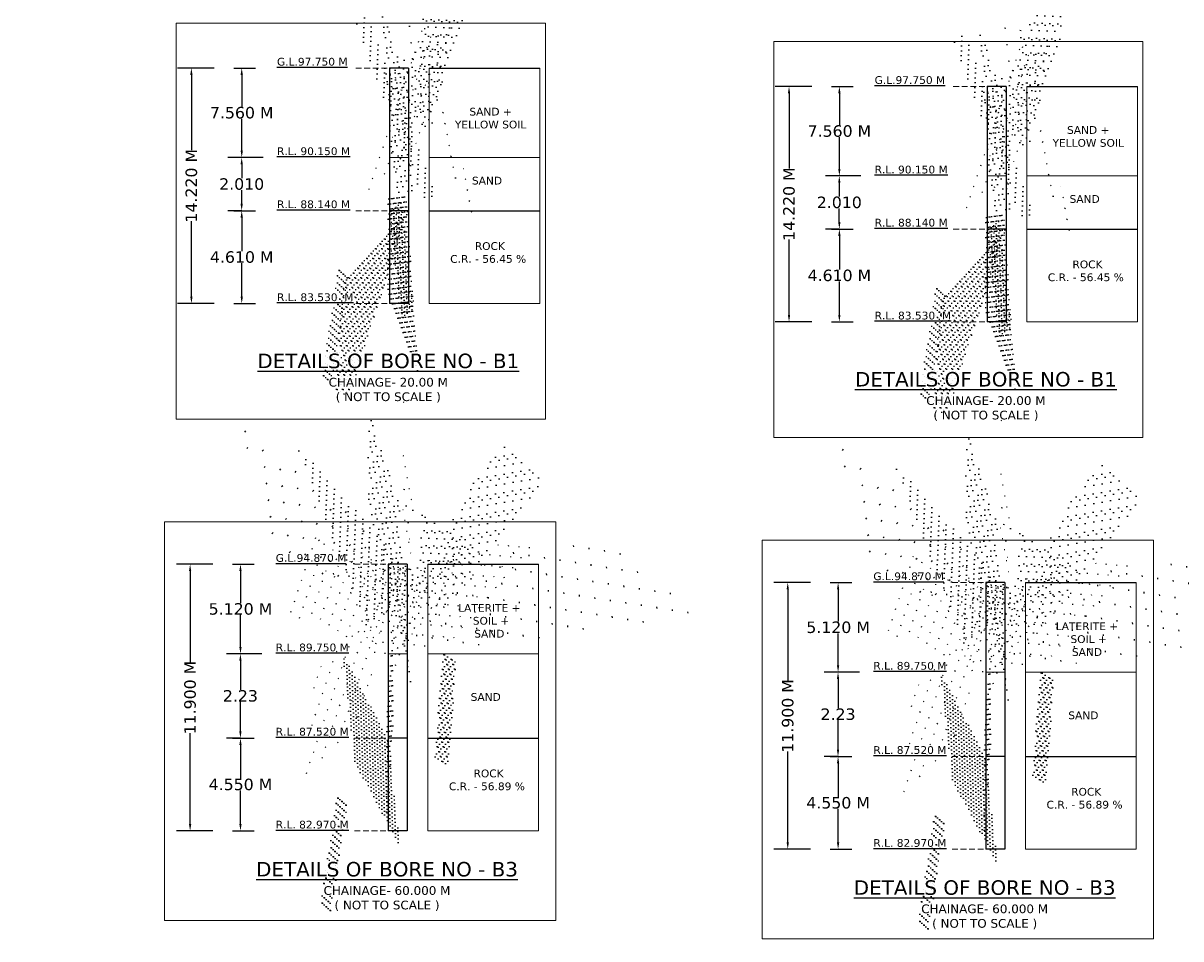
# Model space of a CAD drawing. Header units: millimetres. Extents: x -7746077780 to -3844657605, y -13315294818 to -6656873469.
# Tile 43 of 129: x -3872043861 to -3872018621, y -6657915624 to -6657895661. Entities that reach past the tile are written whole.
import ezdxf

# ---------------------------------------------------------------- set-up
doc = ezdxf.new("R2010")
doc.units = ezdxf.units.MM
doc.header["$MEASUREMENT"] = 0
doc.header["$PDMODE"] = 2
doc.linetypes.add('HIDDEN', pattern=[0.375, 0.25, -0.125])
doc.layers.add('TEX', color=6, linetype='Continuous')
doc.layers.add('TEXT', color=7, linetype='Continuous')
doc.styles.get("Standard").update_dxf_attribs({"font": 'verdana.ttf', "height": 250})
doc.dimstyles.new('Copy of ISO-25--------4', dxfattribs={"dimtxt": 200, "dimasz": 150, "dimexe": 300, "dimexo": 300, "dimgap": 0.02, "dimtad": 0, "dimtih": 1, "dimtoh": 1, "dimdec": 0, "dimlfac": 4, "dimdsep": 46, "dimtxsty": 'Standard', "dimcen": 150, "dimclrd": 1, "dimclre": 1, "dimclrt": 1, "dimadec": 0, "dimazin": 0, "dimtfac": 1, "dimtdec": 0, "dimtmove": 2, "dimatfit": 3, "dimfxl": 0, "dimarcsym": 0})
doc.dimstyles.new('ISO-25--------2', dxfattribs={"dimtxt": 200, "dimasz": 150, "dimexe": 300, "dimexo": 300, "dimgap": 0.02, "dimtad": 0, "dimtih": 1, "dimtoh": 1, "dimdec": 0, "dimlfac": 2, "dimdsep": 46, "dimtxsty": 'Standard', "dimcen": 150, "dimclrd": 1, "dimclre": 1, "dimclrt": 1, "dimadec": 0, "dimazin": 0, "dimtfac": 1, "dimtdec": 0, "dimtmove": 2, "dimatfit": 3, "dimfxl": 0, "dimarcsym": 0})

# ---------------------------------------------------------------- blocks, each defined once
blk = doc.blocks.new('*D635')
at = {"layer": 'Defpoints', "color": 0, "ltscale": 20, "transparency": 16777216}
for p in [(-3872026564.098161, -6657907857.574656), (-3872026093.432273, -6657907857.574656), (-3872025324.92401, -6657909808.703217)]:
    blk.add_point(p, dxfattribs=at)
at = {"layer": 'TEX', "color": 1, "lineweight": -2, "ltscale": 20, "transparency": 16777216}
for p, q in [((-3872026264.098161, -6657907857.574656), (-3872025793.432273, -6657907857.574656)), ((-3872026093.432273, -6657908007.574656), (-3872026093.432273, -6657908702.914101)), ((-3872026093.432273, -6657909658.703217), (-3872026093.432273, -6657908963.363771)), ((-3872025624.92401, -6657909808.703217), (-3872026393.432273, -6657909808.703217))]:
    blk.add_line(p, q, dxfattribs=at)
at = {"layer": 'TEX', "color": 1, "ltscale": 20, "transparency": 16777216}
for points in [[(-3872026118.432273, -6657908007.574656), (-3872026068.432273, -6657908007.574656), (-3872026093.432273, -6657907857.574656)], [(-3872026118.432273, -6657909658.703217), (-3872026068.432273, -6657909658.703217), (-3872026093.432273, -6657909808.703217)]]:
    blk.add_solid(points, dxfattribs=at)
at = {"layer": 'TEX', "color": 1, "ltscale": 20, "transparency": 16777216, "insert": (-3872026093.432272, -6657908833.138937), "char_height": 250, "attachment_point": 5}
blk.add_mtext('5.120 M', dxfattribs=at)
blk = doc.blocks.new('*D636')
at = {"layer": 'Defpoints', "color": 0, "ltscale": 20, "transparency": 16777216}
for p in [(-3872026395.348161, -6657907857.574656), (-3872027191.0525, -6657913671.124226), (-3872026395.348162, -6657913671.124226)]:
    blk.add_point(p, dxfattribs=at)
at = {"layer": 'TEX', "color": 1, "lineweight": -2, "ltscale": 20, "transparency": 16777216}
for p, q in [((-3872026695.348161, -6657907857.574656), (-3872027491.0525, -6657907857.574656)), ((-3872027191.0525, -6657908007.574656), (-3872027191.0525, -6657909990.068192)), ((-3872027191.0525, -6657913521.124226), (-3872027191.0525, -6657911538.63069)), ((-3872026695.348162, -6657913671.124226), (-3872027491.0525, -6657913671.124226))]:
    blk.add_line(p, q, dxfattribs=at)
at = {"layer": 'TEX', "color": 1, "ltscale": 20, "transparency": 16777216}
for points in [[(-3872027216.0525, -6657908007.574656), (-3872027166.0525, -6657908007.574656), (-3872027191.0525, -6657907857.574656)], [(-3872027216.0525, -6657913521.124226), (-3872027166.0525, -6657913521.124226), (-3872027191.0525, -6657913671.124226)]]:
    blk.add_solid(points, dxfattribs=at)
at = {"layer": 'TEX', "color": 1, "ltscale": 20, "transparency": 16777216, "insert": (-3872027191.052499, -6657910764.349442), "char_height": 250, "attachment_point": 5, "rotation": 90}
blk.add_mtext('11.900 M', dxfattribs=at)
blk = doc.blocks.new('*D637')
at = {"layer": 'Defpoints', "color": 0, "ltscale": 20, "transparency": 16777216}
for p in [(-3872026564.098162, -6657911647.068146), (-3872026093.432273, -6657911647.068146), (-3872026564.09816, -6657913671.124226)]:
    blk.add_point(p, dxfattribs=at)
at = {"layer": 'TEX', "color": 1, "lineweight": -2, "ltscale": 20, "transparency": 16777216}
for p, q in [((-3872026264.098162, -6657911647.068146), (-3872025793.432273, -6657911647.068146)), ((-3872026093.432273, -6657911797.068146), (-3872026093.432273, -6657912528.955298)), ((-3872026093.432273, -6657913521.124226), (-3872026093.432273, -6657912789.237071)), ((-3872026264.09816, -6657913671.124226), (-3872025793.432273, -6657913671.124226))]:
    blk.add_line(p, q, dxfattribs=at)
at = {"layer": 'TEX', "color": 1, "ltscale": 20, "transparency": 16777216}
for points in [[(-3872026118.432273, -6657911797.068146), (-3872026068.432273, -6657911797.068146), (-3872026093.432273, -6657911647.068146)], [(-3872026118.432273, -6657913521.124226), (-3872026068.432273, -6657913521.124226), (-3872026093.432273, -6657913671.124226)]]:
    blk.add_solid(points, dxfattribs=at)
at = {"layer": 'TEX', "color": 1, "ltscale": 20, "transparency": 16777216, "insert": (-3872026093.432273, -6657912659.096186), "char_height": 250, "attachment_point": 5}
blk.add_mtext('4.550 M', dxfattribs=at)
blk = doc.blocks.new('*D638')
at = {"color": 1, "lineweight": -2, "ltscale": 20, "transparency": 16777216}
for p, q in [((-3872026092.250632, -6657909808.703217), (-3872026394.750632, -6657909808.703217)), ((-3872026094.750632, -6657909958.703217), (-3872026094.750632, -6657910597.660846)), ((-3872026094.750632, -6657911497.068146), (-3872026094.750632, -6657910858.110517)), ((-3872026092.250632, -6657911647.068146), (-3872026394.750632, -6657911647.068146))]:
    blk.add_line(p, q, dxfattribs=at)
at = {"color": 1, "ltscale": 20, "transparency": 16777216}
for points in [[(-3872026119.750632, -6657909958.703217), (-3872026069.750632, -6657909958.703217), (-3872026094.750632, -6657909808.703217)], [(-3872026119.750632, -6657911497.068146), (-3872026069.750632, -6657911497.068146), (-3872026094.750632, -6657911647.068146)]]:
    blk.add_solid(points, dxfattribs=at)
at = {"layer": 'Defpoints', "color": 0, "ltscale": 20, "transparency": 16777216}
for p in [(-3872022874.34029, -6657909808.703217), (-3872026094.750632, -6657911647.068146), (-3872022874.340288, -6657911647.068146)]:
    blk.add_point(p, dxfattribs=at)
at = {"color": 1, "lineweight": 13, "ltscale": 20, "transparency": 16777216, "insert": (-3872026094.750631, -6657910727.885682), "char_height": 250, "attachment_point": 5}
blk.add_mtext('2.23', dxfattribs=at)
blk = doc.blocks.new('*D639')
at = {"layer": 'Defpoints', "color": 0, "ltscale": 20, "transparency": 16777216}
for p in [(-3872026536.254993, -6657897039.286632), (-3872026065.589104, -6657897039.286632), (-3872025297.080841, -6657898990.41519)]:
    blk.add_point(p, dxfattribs=at)
at = {"layer": 'TEX', "color": 1, "lineweight": -2, "ltscale": 20, "transparency": 16777216}
for p, q in [((-3872026236.254993, -6657897039.286632), (-3872025765.589104, -6657897039.286632)), ((-3872026065.589104, -6657897189.286632), (-3872026065.589104, -6657897884.710025)), ((-3872026065.589104, -6657898840.41519), (-3872026065.589104, -6657898144.991797)), ((-3872025597.080841, -6657898990.41519), (-3872026365.589104, -6657898990.41519))]:
    blk.add_line(p, q, dxfattribs=at)
at = {"layer": 'TEX', "color": 1, "ltscale": 20, "transparency": 16777216}
for points in [[(-3872026090.589104, -6657897189.286632), (-3872026040.589104, -6657897189.286632), (-3872026065.589104, -6657897039.286632)], [(-3872026090.589104, -6657898840.41519), (-3872026040.589104, -6657898840.41519), (-3872026065.589104, -6657898990.41519)]]:
    blk.add_solid(points, dxfattribs=at)
at = {"layer": 'TEX', "color": 1, "ltscale": 20, "transparency": 16777216, "insert": (-3872026065.589103, -6657898014.850912), "char_height": 250, "attachment_point": 5}
blk.add_mtext('7.560 M', dxfattribs=at)
blk = doc.blocks.new('*D640')
at = {"layer": 'Defpoints', "color": 0, "ltscale": 20, "transparency": 16777216}
for p in [(-3872026367.504993, -6657897039.286632), (-3872027163.209332, -6657902173.712652), (-3872026367.504994, -6657902173.712652)]:
    blk.add_point(p, dxfattribs=at)
at = {"layer": 'TEX', "color": 1, "lineweight": -2, "ltscale": 20, "transparency": 16777216}
for p, q in [((-3872026667.504993, -6657897039.286632), (-3872027463.209332, -6657897039.286632)), ((-3872027163.209332, -6657897189.286632), (-3872027163.209332, -6657898832.218393)), ((-3872027163.209332, -6657902023.712652), (-3872027163.209332, -6657900380.780891)), ((-3872026667.504994, -6657902173.712652), (-3872027463.209332, -6657902173.712652))]:
    blk.add_line(p, q, dxfattribs=at)
at = {"layer": 'TEX', "color": 1, "ltscale": 20, "transparency": 16777216}
for points in [[(-3872027188.209332, -6657897189.286632), (-3872027138.209332, -6657897189.286632), (-3872027163.209332, -6657897039.286632)], [(-3872027188.209332, -6657902023.712652), (-3872027138.209332, -6657902023.712652), (-3872027163.209332, -6657902173.712652)]]:
    blk.add_solid(points, dxfattribs=at)
at = {"layer": 'TEX', "color": 1, "ltscale": 20, "transparency": 16777216, "insert": (-3872027163.209332, -6657899606.499643), "char_height": 250, "attachment_point": 5, "rotation": 90}
blk.add_mtext('14.220 M', dxfattribs=at)
blk = doc.blocks.new('*D641')
at = {"layer": 'Defpoints', "color": 0, "ltscale": 20, "transparency": 16777216}
for p in [(-3872026536.254994, -6657900149.656575), (-3872026065.589104, -6657900149.656575), (-3872026536.254992, -6657902173.712652)]:
    blk.add_point(p, dxfattribs=at)
at = {"layer": 'TEX', "color": 1, "lineweight": -2, "ltscale": 20, "transparency": 16777216}
for p, q in [((-3872026236.254994, -6657900149.656575), (-3872025765.589104, -6657900149.656575)), ((-3872026065.589104, -6657900299.656575), (-3872026065.589104, -6657901031.543726)), ((-3872026065.589104, -6657902023.712652), (-3872026065.589104, -6657901291.825499)), ((-3872026236.254992, -6657902173.712652), (-3872025765.589104, -6657902173.712652))]:
    blk.add_line(p, q, dxfattribs=at)
at = {"layer": 'TEX', "color": 1, "ltscale": 20, "transparency": 16777216}
for points in [[(-3872026090.589104, -6657900299.656575), (-3872026040.589104, -6657900299.656575), (-3872026065.589104, -6657900149.656575)], [(-3872026090.589104, -6657902023.712652), (-3872026040.589104, -6657902023.712652), (-3872026065.589104, -6657902173.712652)]]:
    blk.add_solid(points, dxfattribs=at)
at = {"layer": 'TEX', "color": 1, "ltscale": 20, "transparency": 16777216, "insert": (-3872026065.589104, -6657901161.684613), "char_height": 250, "attachment_point": 5}
blk.add_mtext('4.610 M', dxfattribs=at)
blk = doc.blocks.new('*D642')
at = {"color": 1, "lineweight": -2, "ltscale": 20, "transparency": 16777216}
for p, q in [((-3872026064.407463, -6657898990.41519), (-3872026366.907463, -6657898990.41519)), ((-3872026066.907463, -6657899140.41519), (-3872026066.907463, -6657899439.811047)), ((-3872026066.907463, -6657899999.656575), (-3872026066.907463, -6657899700.260717)), ((-3872026064.407463, -6657900149.656575), (-3872026366.907463, -6657900149.656575))]:
    blk.add_line(p, q, dxfattribs=at)
at = {"color": 1, "ltscale": 20, "transparency": 16777216}
for points in [[(-3872026091.907463, -6657899140.41519), (-3872026041.907463, -6657899140.41519), (-3872026066.907463, -6657898990.41519)], [(-3872026091.907463, -6657899999.656575), (-3872026041.907463, -6657899999.656575), (-3872026066.907463, -6657900149.656575)]]:
    blk.add_solid(points, dxfattribs=at)
at = {"layer": 'Defpoints', "color": 0, "ltscale": 20, "transparency": 16777216}
for p in [(-3872022846.497121, -6657898990.41519), (-3872026066.907463, -6657900149.656575), (-3872022846.497121, -6657900149.656575)]:
    blk.add_point(p, dxfattribs=at)
at = {"color": 1, "lineweight": 13, "ltscale": 20, "transparency": 16777216, "insert": (-3872026066.907462, -6657899570.035883), "char_height": 250, "attachment_point": 5}
blk.add_mtext('2.010', dxfattribs=at)
blk = doc.blocks.new('*D655')
at = {"layer": 'Defpoints', "color": 0, "ltscale": 20, "transparency": 16777216}
for p in [(-3872039594.098161, -6657907457.574656), (-3872039123.432273, -6657907457.574656), (-3872038354.92401, -6657909408.703217)]:
    blk.add_point(p, dxfattribs=at)
at = {"layer": 'TEX', "color": 1, "lineweight": -2, "ltscale": 20, "transparency": 16777216}
for p, q in [((-3872039294.098161, -6657907457.574656), (-3872038823.432273, -6657907457.574656)), ((-3872039123.432273, -6657907607.574656), (-3872039123.432273, -6657908302.914101)), ((-3872039123.432273, -6657909258.703217), (-3872039123.432273, -6657908563.363771)), ((-3872038654.92401, -6657909408.703217), (-3872039423.432273, -6657909408.703217))]:
    blk.add_line(p, q, dxfattribs=at)
at = {"layer": 'TEX', "color": 1, "ltscale": 20, "transparency": 16777216}
for points in [[(-3872039148.432273, -6657907607.574656), (-3872039098.432273, -6657907607.574656), (-3872039123.432273, -6657907457.574656)], [(-3872039148.432273, -6657909258.703217), (-3872039098.432273, -6657909258.703217), (-3872039123.432273, -6657909408.703217)]]:
    blk.add_solid(points, dxfattribs=at)
at = {"layer": 'TEX', "color": 1, "ltscale": 20, "transparency": 16777216, "insert": (-3872039123.432272, -6657908433.138937), "char_height": 250, "attachment_point": 5}
blk.add_mtext('5.120 M', dxfattribs=at)
blk = doc.blocks.new('*D656')
at = {"layer": 'Defpoints', "color": 0, "ltscale": 20, "transparency": 16777216}
for p in [(-3872039425.348161, -6657907457.574656), (-3872040221.0525, -6657913271.124226), (-3872039425.348162, -6657913271.124226)]:
    blk.add_point(p, dxfattribs=at)
at = {"layer": 'TEX', "color": 1, "lineweight": -2, "ltscale": 20, "transparency": 16777216}
for p, q in [((-3872039725.348161, -6657907457.574656), (-3872040521.0525, -6657907457.574656)), ((-3872040221.0525, -6657907607.574656), (-3872040221.0525, -6657909590.068192)), ((-3872040221.0525, -6657913121.124226), (-3872040221.0525, -6657911138.63069)), ((-3872039725.348162, -6657913271.124226), (-3872040521.0525, -6657913271.124226))]:
    blk.add_line(p, q, dxfattribs=at)
at = {"layer": 'TEX', "color": 1, "ltscale": 20, "transparency": 16777216}
for points in [[(-3872040246.0525, -6657907607.574656), (-3872040196.0525, -6657907607.574656), (-3872040221.0525, -6657907457.574656)], [(-3872040246.0525, -6657913121.124226), (-3872040196.0525, -6657913121.124226), (-3872040221.0525, -6657913271.124226)]]:
    blk.add_solid(points, dxfattribs=at)
at = {"layer": 'TEX', "color": 1, "ltscale": 20, "transparency": 16777216, "insert": (-3872040221.052499, -6657910364.349442), "char_height": 250, "attachment_point": 5, "rotation": 90}
blk.add_mtext('11.900 M', dxfattribs=at)
blk = doc.blocks.new('*D657')
at = {"layer": 'Defpoints', "color": 0, "ltscale": 20, "transparency": 16777216}
for p in [(-3872039594.098162, -6657911247.068146), (-3872039123.432273, -6657911247.068146), (-3872039594.09816, -6657913271.124226)]:
    blk.add_point(p, dxfattribs=at)
at = {"layer": 'TEX', "color": 1, "lineweight": -2, "ltscale": 20, "transparency": 16777216}
for p, q in [((-3872039294.098162, -6657911247.068146), (-3872038823.432273, -6657911247.068146)), ((-3872039123.432273, -6657911397.068146), (-3872039123.432273, -6657912128.955298)), ((-3872039123.432273, -6657913121.124226), (-3872039123.432273, -6657912389.237071)), ((-3872039294.09816, -6657913271.124226), (-3872038823.432273, -6657913271.124226))]:
    blk.add_line(p, q, dxfattribs=at)
at = {"layer": 'TEX', "color": 1, "ltscale": 20, "transparency": 16777216}
for points in [[(-3872039148.432273, -6657911397.068146), (-3872039098.432273, -6657911397.068146), (-3872039123.432273, -6657911247.068146)], [(-3872039148.432273, -6657913121.124226), (-3872039098.432273, -6657913121.124226), (-3872039123.432273, -6657913271.124226)]]:
    blk.add_solid(points, dxfattribs=at)
at = {"layer": 'TEX', "color": 1, "ltscale": 20, "transparency": 16777216, "insert": (-3872039123.432273, -6657912259.096186), "char_height": 250, "attachment_point": 5}
blk.add_mtext('4.550 M', dxfattribs=at)
blk = doc.blocks.new('*D658')
at = {"color": 1, "lineweight": -2, "ltscale": 20, "transparency": 16777216}
for p, q in [((-3872039122.250632, -6657909408.703217), (-3872039424.750632, -6657909408.703217)), ((-3872039124.750632, -6657909558.703217), (-3872039124.750632, -6657910197.660846)), ((-3872039124.750632, -6657911097.068146), (-3872039124.750632, -6657910458.110517)), ((-3872039122.250632, -6657911247.068146), (-3872039424.750632, -6657911247.068146))]:
    blk.add_line(p, q, dxfattribs=at)
at = {"color": 1, "ltscale": 20, "transparency": 16777216}
for points in [[(-3872039149.750632, -6657909558.703217), (-3872039099.750632, -6657909558.703217), (-3872039124.750632, -6657909408.703217)], [(-3872039149.750632, -6657911097.068146), (-3872039099.750632, -6657911097.068146), (-3872039124.750632, -6657911247.068146)]]:
    blk.add_solid(points, dxfattribs=at)
at = {"layer": 'Defpoints', "color": 0, "ltscale": 20, "transparency": 16777216}
for p in [(-3872035904.34029, -6657909408.703217), (-3872039124.750632, -6657911247.068146), (-3872035904.340288, -6657911247.068146)]:
    blk.add_point(p, dxfattribs=at)
at = {"color": 1, "lineweight": 13, "ltscale": 20, "transparency": 16777216, "insert": (-3872039124.750631, -6657910327.885682), "char_height": 250, "attachment_point": 5}
blk.add_mtext('2.23', dxfattribs=at)
blk = doc.blocks.new('*D659')
at = {"layer": 'Defpoints', "color": 0, "ltscale": 20, "transparency": 16777216}
for p in [(-3872039566.254993, -6657896639.286632), (-3872039095.589104, -6657896639.286632), (-3872038327.080841, -6657898590.41519)]:
    blk.add_point(p, dxfattribs=at)
at = {"layer": 'TEX', "color": 1, "lineweight": -2, "ltscale": 20, "transparency": 16777216}
for p, q in [((-3872039266.254993, -6657896639.286632), (-3872038795.589104, -6657896639.286632)), ((-3872039095.589104, -6657896789.286632), (-3872039095.589104, -6657897484.710025)), ((-3872039095.589104, -6657898440.41519), (-3872039095.589104, -6657897744.991797)), ((-3872038627.080841, -6657898590.41519), (-3872039395.589104, -6657898590.41519))]:
    blk.add_line(p, q, dxfattribs=at)
at = {"layer": 'TEX', "color": 1, "ltscale": 20, "transparency": 16777216}
for points in [[(-3872039120.589104, -6657896789.286632), (-3872039070.589104, -6657896789.286632), (-3872039095.589104, -6657896639.286632)], [(-3872039120.589104, -6657898440.41519), (-3872039070.589104, -6657898440.41519), (-3872039095.589104, -6657898590.41519)]]:
    blk.add_solid(points, dxfattribs=at)
at = {"layer": 'TEX', "color": 1, "ltscale": 20, "transparency": 16777216, "insert": (-3872039095.589103, -6657897614.850912), "char_height": 250, "attachment_point": 5}
blk.add_mtext('7.560 M', dxfattribs=at)
blk = doc.blocks.new('*D660')
at = {"layer": 'Defpoints', "color": 0, "ltscale": 20, "transparency": 16777216}
for p in [(-3872039397.504993, -6657896639.286632), (-3872040193.209332, -6657901773.712652), (-3872039397.504994, -6657901773.712652)]:
    blk.add_point(p, dxfattribs=at)
at = {"layer": 'TEX', "color": 1, "lineweight": -2, "ltscale": 20, "transparency": 16777216}
for p, q in [((-3872039697.504993, -6657896639.286632), (-3872040493.209332, -6657896639.286632)), ((-3872040193.209332, -6657896789.286632), (-3872040193.209332, -6657898432.218393)), ((-3872040193.209332, -6657901623.712652), (-3872040193.209332, -6657899980.780891)), ((-3872039697.504994, -6657901773.712652), (-3872040493.209332, -6657901773.712652))]:
    blk.add_line(p, q, dxfattribs=at)
at = {"layer": 'TEX', "color": 1, "ltscale": 20, "transparency": 16777216}
for points in [[(-3872040218.209332, -6657896789.286632), (-3872040168.209332, -6657896789.286632), (-3872040193.209332, -6657896639.286632)], [(-3872040218.209332, -6657901623.712652), (-3872040168.209332, -6657901623.712652), (-3872040193.209332, -6657901773.712652)]]:
    blk.add_solid(points, dxfattribs=at)
at = {"layer": 'TEX', "color": 1, "ltscale": 20, "transparency": 16777216, "insert": (-3872040193.209332, -6657899206.499643), "char_height": 250, "attachment_point": 5, "rotation": 90}
blk.add_mtext('14.220 M', dxfattribs=at)
blk = doc.blocks.new('*D661')
at = {"layer": 'Defpoints', "color": 0, "ltscale": 20, "transparency": 16777216}
for p in [(-3872039566.254994, -6657899749.656575), (-3872039095.589104, -6657899749.656575), (-3872039566.254992, -6657901773.712652)]:
    blk.add_point(p, dxfattribs=at)
at = {"layer": 'TEX', "color": 1, "lineweight": -2, "ltscale": 20, "transparency": 16777216}
for p, q in [((-3872039266.254994, -6657899749.656575), (-3872038795.589104, -6657899749.656575)), ((-3872039095.589104, -6657899899.656575), (-3872039095.589104, -6657900631.543726)), ((-3872039095.589104, -6657901623.712652), (-3872039095.589104, -6657900891.825499)), ((-3872039266.254992, -6657901773.712652), (-3872038795.589104, -6657901773.712652))]:
    blk.add_line(p, q, dxfattribs=at)
at = {"layer": 'TEX', "color": 1, "ltscale": 20, "transparency": 16777216}
for points in [[(-3872039120.589104, -6657899899.656575), (-3872039070.589104, -6657899899.656575), (-3872039095.589104, -6657899749.656575)], [(-3872039120.589104, -6657901623.712652), (-3872039070.589104, -6657901623.712652), (-3872039095.589104, -6657901773.712652)]]:
    blk.add_solid(points, dxfattribs=at)
at = {"layer": 'TEX', "color": 1, "ltscale": 20, "transparency": 16777216, "insert": (-3872039095.589104, -6657900761.684613), "char_height": 250, "attachment_point": 5}
blk.add_mtext('4.610 M', dxfattribs=at)
blk = doc.blocks.new('*D662')
at = {"color": 1, "lineweight": -2, "ltscale": 20, "transparency": 16777216}
for p, q in [((-3872039094.407463, -6657898590.41519), (-3872039396.907463, -6657898590.41519)), ((-3872039096.907463, -6657898740.41519), (-3872039096.907463, -6657899039.811047)), ((-3872039096.907463, -6657899599.656575), (-3872039096.907463, -6657899300.260717)), ((-3872039094.407463, -6657899749.656575), (-3872039396.907463, -6657899749.656575))]:
    blk.add_line(p, q, dxfattribs=at)
at = {"color": 1, "ltscale": 20, "transparency": 16777216}
for points in [[(-3872039121.907463, -6657898740.41519), (-3872039071.907463, -6657898740.41519), (-3872039096.907463, -6657898590.41519)], [(-3872039121.907463, -6657899599.656575), (-3872039071.907463, -6657899599.656575), (-3872039096.907463, -6657899749.656575)]]:
    blk.add_solid(points, dxfattribs=at)
at = {"layer": 'Defpoints', "color": 0, "ltscale": 20, "transparency": 16777216}
for p in [(-3872035876.497121, -6657898590.41519), (-3872039096.907463, -6657899749.656575), (-3872035876.497121, -6657899749.656575)]:
    blk.add_point(p, dxfattribs=at)
at = {"color": 1, "lineweight": 13, "ltscale": 20, "transparency": 16777216, "insert": (-3872039096.907462, -6657899170.035883), "char_height": 250, "attachment_point": 5}
blk.add_mtext('2.010', dxfattribs=at)

msp = doc.modelspace()

# ---------------------------------------------------------------- hatches: boundary and pattern name
at = {"layer": 'TEX', "ltscale": 20}
h = msp.add_hatch(dxfattribs=at)
h.set_pattern_fill('AR-CONC', color=0, scale=31.640625, style=0)
h.set_pattern_definition([(49.99999999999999, (-604709080.3777666, -1040597108.45837), (226.9456046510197, -19.85516770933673), [23.73046875, -261.0351562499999]), (355, (-604709080.3777666, -1040597108.45837), (-43.90178915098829, 237.9982923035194), [18.98437500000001, -208.8281250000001]), (100.4513999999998, (-604709061.4656343, -1040597110.112965), (183.0439840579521, 218.1429801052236), [20.16779449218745, -221.8457463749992]), (46.18420000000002, (-604709080.3777666, -1040597045.17712), (337.6817380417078, -52.3712506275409), [35.59570312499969, -391.552734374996]), (96.63559999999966, (-604709052.2376261, -1040597049.541409), (295.7331216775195, 308.216982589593), [30.2516926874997, -332.768566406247]), (351.1842000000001, (-604709080.3777666, -1040597045.17712), (295.7328810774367, 308.2172135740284), [28.47656250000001, -313.2421875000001]), (21, (-604709048.7371416, -1040597060.997433), (188.865121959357, -127.3911333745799), [23.73046875, -261.0351562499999]), (326, (-604709048.7371416, -1040597060.997433), (76.986491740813, 229.4420064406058), [18.984375, -208.828125]), (71.45140000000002, (-604709032.9983883, -1040597071.61337), (265.8516910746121, 102.0506649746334), [20.16779449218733, -221.845746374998]), (37.49999999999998, (-604709080.3777666, -1040597108.45837), (3.8474542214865, 105.3296959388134), [0, -206.2968750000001, 0, -211.9921875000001, 0, -209.6191406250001]), (7.500000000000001, (-604709080.3777666, -1040597108.45837), (83.23684583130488, 124.7943307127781), [0, -120.8671875, 0, -201.5507812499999, 0, -79.89257812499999]), (327.5, (-604709150.9363604, -1040597108.45837), (168.9047551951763, -7.136502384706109), [0, -79.1015625, 0, -246.796875, 0, -327.48046875]), (317.5, (-604709182.5769854, -1040597108.45837), (184.5237488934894, 31.67384206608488), [0, -102.83203125, 0, -163.8984375, 0, -232.55859375])])
h.paths.add_polyline_path([(-3872035876.497121, -6657896639.112875), (-3872035876.497121, -6657898590.41519), (-3872035459.707119, -6657898590.41519), (-3872035459.70712, -6657896639.112875)])
h = msp.add_hatch(dxfattribs=at)
h.set_pattern_fill('AR-CONC', color=0, scale=31.640625, style=0)
h.set_pattern_definition([(49.99999999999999, (-604696050.3777666, -1040597508.45837), (226.9456046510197, -19.85516770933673), [23.73046875, -261.0351562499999]), (355, (-604696050.3777666, -1040597508.45837), (-43.90178915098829, 237.9982923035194), [18.98437500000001, -208.8281250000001]), (100.4513999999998, (-604696031.4656343, -1040597510.112965), (183.0439840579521, 218.1429801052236), [20.16779449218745, -221.8457463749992]), (46.18420000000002, (-604696050.3777666, -1040597445.17712), (337.6817380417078, -52.3712506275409), [35.5957031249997, -391.5527343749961]), (96.63559999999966, (-604696022.2376261, -1040597449.541409), (295.7331216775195, 308.216982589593), [30.2516926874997, -332.7685664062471]), (351.1842000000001, (-604696050.3777666, -1040597445.17712), (295.7328810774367, 308.2172135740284), [28.47656250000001, -313.2421875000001]), (21, (-604696018.7371416, -1040597460.997433), (188.865121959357, -127.3911333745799), [23.73046875, -261.0351562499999]), (326, (-604696018.7371416, -1040597460.997433), (76.986491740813, 229.4420064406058), [18.984375, -208.828125]), (71.45140000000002, (-604696002.9983883, -1040597471.61337), (265.8516910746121, 102.0506649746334), [20.16779449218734, -221.845746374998]), (37.49999999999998, (-604696050.3777666, -1040597508.45837), (3.8474542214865, 105.3296959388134), [0, -206.2968750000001, 0, -211.9921875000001, 0, -209.6191406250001]), (7.500000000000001, (-604696050.3777666, -1040597508.45837), (83.23684583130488, 124.7943307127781), [0, -120.8671875, 0, -201.5507812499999, 0, -79.89257812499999]), (327.5, (-604696120.9363604, -1040597508.45837), (168.9047551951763, -7.136502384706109), [0, -79.1015625, 0, -246.796875, 0, -327.48046875]), (317.5, (-604696152.5769854, -1040597508.45837), (184.5237488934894, 31.67384206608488), [0, -102.83203125, 0, -163.8984375, 0, -232.55859375])])
h.paths.add_polyline_path([(-3872022846.497121, -6657897039.112875), (-3872022846.497121, -6657898990.41519), (-3872022429.707119, -6657898990.41519), (-3872022429.70712, -6657897039.112875)])
h = msp.add_hatch(dxfattribs=at)
h.set_pattern_fill('AR-SAND', color=0, scale=42.1875, style=0)
h.set_pattern_definition([(37.49999999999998, (-604709080.3777676, -1040599216.893188), (-2.657532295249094, 81.28787775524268), [0, -64.125, 0, -71.71875000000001, 0, -68.55468750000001]), (7.500000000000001, (-604709080.3777676, -1040599216.893188), (74.66245475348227, 119.0592871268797), [0, -34.59374999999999, 0, -57.79687499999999, 0, -22.1484375]), (327.5, (-604709132.2683926, -1040599216.893188), (131.3778597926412, 0.2387413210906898), [0, -21.09375, 0, -75.9375, 0, -99.140625]), (317.5, (-604709132.2683926, -1040599216.893188), (126.8209661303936, 37.02693789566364), [0, -10.546875, 0, -49.78125, 0, -56.953125])])
h.paths.add_polyline_path([(-3872035459.70712, -6657899749.656575), (-3872035876.497121, -6657899749.656575), (-3872035876.497119, -6657901773.538899), (-3872035459.707119, -6657901773.538899)])
h = msp.add_hatch(dxfattribs=at)
h.set_pattern_fill('AR-SAND', color=0, scale=42.1875, style=0)
h.set_pattern_definition([(37.49999999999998, (-604696050.3777676, -1040599616.893188), (-2.657532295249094, 81.28787775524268), [0, -64.125, 0, -71.71875000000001, 0, -68.55468750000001]), (7.500000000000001, (-604696050.3777676, -1040599616.893188), (74.66245475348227, 119.0592871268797), [0, -34.59374999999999, 0, -57.79687499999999, 0, -22.1484375]), (327.5, (-604696102.2683926, -1040599616.893188), (131.3778597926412, 0.2387413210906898), [0, -21.09375, 0, -75.9375, 0, -99.140625]), (317.5, (-604696102.2683926, -1040599616.893188), (126.8209661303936, 37.02693789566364), [0, -10.546875, 0, -49.78125, 0, -56.953125])])
h.paths.add_polyline_path([(-3872022429.70712, -6657900149.656575), (-3872022846.497121, -6657900149.656575), (-3872022846.497119, -6657902173.538899), (-3872022429.707119, -6657902173.538899)])
h = msp.add_hatch(dxfattribs=at)
h.set_pattern_fill('AR-CONC', color=0, scale=31.640625, style=0)
h.set_pattern_definition([(49.99999999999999, (-604709108.2209353, -1040607926.746396), (226.9456046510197, -19.85516770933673), [23.73046875, -261.0351562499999]), (355, (-604709108.2209353, -1040607926.746396), (-43.90178915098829, 237.9982923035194), [18.98437500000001, -208.8281250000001]), (100.4513999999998, (-604709089.3088026, -1040607928.40099), (183.0439840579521, 218.1429801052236), [20.16779449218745, -221.8457463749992]), (46.18420000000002, (-604709108.2209353, -1040607863.465146), (337.6817380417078, -52.3712506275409), [35.59570312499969, -391.5527343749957]), (96.63559999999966, (-604709080.0807943, -1040607867.829434), (295.7331216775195, 308.216982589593), [30.25169268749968, -332.768566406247]), (351.1842000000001, (-604709108.2209353, -1040607863.465146), (295.7328810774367, 308.2172135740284), [28.47656250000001, -313.2421875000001]), (21, (-604709076.5803099, -1040607879.285459), (188.865121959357, -127.3911333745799), [23.73046875, -261.0351562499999]), (326, (-604709076.5803099, -1040607879.285459), (76.986491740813, 229.4420064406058), [18.984375, -208.828125]), (71.45140000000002, (-604709060.8415575, -1040607889.901395), (265.8516910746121, 102.0506649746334), [20.16779449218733, -221.8457463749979]), (37.49999999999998, (-604709108.2209353, -1040607926.746396), (3.8474542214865, 105.3296959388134), [0, -206.2968750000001, 0, -211.9921875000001, 0, -209.6191406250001]), (7.500000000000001, (-604709108.2209353, -1040607926.746396), (83.23684583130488, 124.7943307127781), [0, -120.8671875, 0, -201.5507812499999, 0, -79.89257812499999]), (327.5, (-604709178.7795291, -1040607926.746396), (168.9047551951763, -7.136502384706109), [0, -79.1015625, 0, -246.796875, 0, -327.48046875]), (317.5, (-604709210.4201541, -1040607926.746396), (184.5237488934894, 31.67384206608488), [0, -102.83203125, 0, -163.8984375, 0, -232.55859375])])
h.paths.add_polyline_path([(-3872035904.34029, -6657907457.400902), (-3872035904.34029, -6657909408.703217), (-3872035487.550286, -6657909408.703217), (-3872035487.550287, -6657907457.400902)])
h = msp.add_hatch(dxfattribs=at)
h.set_pattern_fill('AR-CONC', color=0, scale=31.640625, style=0)
h.set_pattern_definition([(49.99999999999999, (-604696078.2209353, -1040608326.746396), (226.9456046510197, -19.85516770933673), [23.73046875, -261.0351562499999]), (355, (-604696078.2209353, -1040608326.746396), (-43.90178915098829, 237.9982923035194), [18.98437500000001, -208.8281250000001]), (100.4513999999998, (-604696059.3088026, -1040608328.40099), (183.0439840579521, 218.1429801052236), [20.16779449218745, -221.8457463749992]), (46.18420000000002, (-604696078.2209353, -1040608263.465146), (337.6817380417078, -52.3712506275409), [35.59570312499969, -391.5527343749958]), (96.63559999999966, (-604696050.0807943, -1040608267.829434), (295.7331216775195, 308.216982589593), [30.25169268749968, -332.768566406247]), (351.1842000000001, (-604696078.2209353, -1040608263.465146), (295.7328810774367, 308.2172135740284), [28.47656250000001, -313.2421875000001]), (21, (-604696046.5803099, -1040608279.285459), (188.865121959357, -127.3911333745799), [23.73046875, -261.0351562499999]), (326, (-604696046.5803099, -1040608279.285459), (76.986491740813, 229.4420064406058), [18.984375, -208.828125]), (71.45140000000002, (-604696030.8415575, -1040608289.901395), (265.8516910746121, 102.0506649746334), [20.16779449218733, -221.8457463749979]), (37.49999999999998, (-604696078.2209353, -1040608326.746396), (3.8474542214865, 105.3296959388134), [0, -206.2968750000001, 0, -211.9921875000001, 0, -209.6191406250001]), (7.500000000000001, (-604696078.2209353, -1040608326.746396), (83.23684583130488, 124.7943307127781), [0, -120.8671875, 0, -201.5507812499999, 0, -79.89257812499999]), (327.5, (-604696148.7795291, -1040608326.746396), (168.9047551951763, -7.136502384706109), [0, -79.1015625, 0, -246.796875, 0, -327.48046875]), (317.5, (-604696180.4201541, -1040608326.746396), (184.5237488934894, 31.67384206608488), [0, -102.83203125, 0, -163.8984375, 0, -232.55859375])])
h.paths.add_polyline_path([(-3872022874.34029, -6657907857.400902), (-3872022874.34029, -6657909808.703217), (-3872022457.550286, -6657909808.703217), (-3872022457.550287, -6657907857.400902)])
h = msp.add_hatch(dxfattribs=at)
h.set_pattern_fill('AR-SAND', color=0, scale=42.1875, style=0)
h.set_pattern_definition([(37.49999999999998, (-604709108.2209353, -1040610714.304759), (-2.657532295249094, 81.28787775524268), [0, -64.125, 0, -71.71875000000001, 0, -68.55468750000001]), (7.500000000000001, (-604709108.2209353, -1040610714.304759), (74.66245475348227, 119.0592871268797), [0, -34.59374999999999, 0, -57.79687499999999, 0, -22.1484375]), (327.5, (-604709160.1115599, -1040610714.304759), (131.3778597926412, 0.2387413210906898), [0, -21.09375, 0, -75.9375, 0, -99.140625]), (317.5, (-604709160.1115599, -1040610714.304759), (126.8209661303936, 37.02693789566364), [0, -10.546875, 0, -49.78125, 0, -56.953125])])
h.paths.add_polyline_path([(-3872035487.550287, -6657911247.068148), (-3872035904.34029, -6657911247.068148), (-3872035904.340287, -6657913270.95047), (-3872035487.550286, -6657913270.95047)])
h = msp.add_hatch(dxfattribs=at)
h.set_pattern_fill('AR-SAND', color=0, scale=42.1875, style=0)
h.set_pattern_definition([(37.49999999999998, (-604696078.2209353, -1040611114.304759), (-2.657532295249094, 81.28787775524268), [0, -64.125, 0, -71.71875000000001, 0, -68.55468750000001]), (7.500000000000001, (-604696078.2209353, -1040611114.304759), (74.66245475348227, 119.0592871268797), [0, -34.59374999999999, 0, -57.79687499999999, 0, -22.1484375]), (327.5, (-604696130.1115599, -1040611114.304759), (131.3778597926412, 0.2387413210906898), [0, -21.09375, 0, -75.9375, 0, -99.140625]), (317.5, (-604696130.1115599, -1040611114.304759), (126.8209661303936, 37.02693789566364), [0, -10.546875, 0, -49.78125, 0, -56.953125])])
h.paths.add_polyline_path([(-3872022457.550287, -6657911647.068148), (-3872022874.34029, -6657911647.068148), (-3872022874.340287, -6657913670.95047), (-3872022457.550286, -6657913670.95047)])

# ---------------------------------------------------------------- linework, layer by layer
at = {"color": 0}
for p, q in [((-3872035876.497121, -6657896639.112875), (-3872035876.497121, -6657901773.538899)), ((-3872035459.707119, -6657896639.112875), (-3872035876.497121, -6657896639.112875)), ((-3872035459.70712, -6657896639.112875), (-3872035459.707119, -6657901773.538899)), ((-3872035011.652205, -6657896639.112874), (-3872032597.309247, -6657896639.112874)), ((-3872022846.497121, -6657897039.112875), (-3872022846.497121, -6657902173.538899)), ((-3872022429.707119, -6657897039.112875), (-3872022846.497121, -6657897039.112875)), ((-3872022429.70712, -6657897039.112875), (-3872022429.707119, -6657902173.538899)), ((-3872021981.652205, -6657897039.112874), (-3872019567.309247, -6657897039.112874)), ((-3872035459.70712, -6657899749.656575), (-3872035876.497121, -6657899749.656575)), ((-3872035011.652205, -6657899749.656575), (-3872032597.309247, -6657899749.656575)), ((-3872035011.652205, -6657899749.656575), (-3872032597.309247, -6657899749.656575)), ((-3872022429.70712, -6657900149.656575), (-3872022846.497121, -6657900149.656575)), ((-3872021981.652205, -6657900149.656575), (-3872019567.309247, -6657900149.656575)), ((-3872021981.652205, -6657900149.656575), (-3872019567.309247, -6657900149.656575)), ((-3872035459.70712, -6657901773.538899), (-3872035876.497121, -6657901773.538899)), ((-3872022429.70712, -6657902173.538899), (-3872022846.497121, -6657902173.538899)), ((-3872035904.34029, -6657907457.400902), (-3872035904.340288, -6657913270.95047)), ((-3872035487.550286, -6657907457.400902), (-3872035904.340288, -6657907457.400902)), ((-3872035487.550287, -6657907457.400902), (-3872035487.550286, -6657913270.95047)), ((-3872035039.495373, -6657907457.4009), (-3872032625.152414, -6657907457.4009)), ((-3872022874.34029, -6657907857.400902), (-3872022874.340288, -6657913670.95047)), ((-3872022457.550286, -6657907857.400902), (-3872022874.340288, -6657907857.400902)), ((-3872022457.550287, -6657907857.400902), (-3872022457.550286, -6657913670.95047)), ((-3872022009.495373, -6657907857.4009), (-3872019595.152414, -6657907857.4009)), ((-3872035487.550287, -6657911247.068146), (-3872035904.340288, -6657911247.068146)), ((-3872035039.495373, -6657911247.068146), (-3872032625.152416, -6657911247.068146)), ((-3872035039.495373, -6657911247.068148), (-3872032625.152416, -6657911247.068148)), ((-3872022457.550287, -6657911647.068146), (-3872022874.340288, -6657911647.068146)), ((-3872022009.495373, -6657911647.068146), (-3872019595.152416, -6657911647.068146)), ((-3872022009.495373, -6657911647.068148), (-3872019595.152416, -6657911647.068148)), ((-3872035487.550287, -6657913270.95047), (-3872035904.340288, -6657913270.95047)), ((-3872022457.550287, -6657913670.95047), (-3872022874.340288, -6657913670.95047))]:
    msp.add_line(p, q, dxfattribs=at)
at = {"lineweight": 13, "ltscale": 20}
for p, q in [((-3872035876.497121, -6657898590.41519), (-3872035459.707119, -6657898590.41519)), ((-3872035011.652205, -6657898590.41519), (-3872032597.309247, -6657898590.41519)), ((-3872022846.497121, -6657898990.41519), (-3872022429.707119, -6657898990.41519)), ((-3872021981.652205, -6657898990.41519), (-3872019567.309247, -6657898990.41519)), ((-3872035904.34029, -6657909408.703217), (-3872035487.550286, -6657909408.703217)), ((-3872035039.495373, -6657909408.703217), (-3872032625.152414, -6657909408.703217)), ((-3872022874.34029, -6657909808.703217), (-3872022457.550286, -6657909808.703217)), ((-3872022009.495373, -6657909808.703217), (-3872019595.152414, -6657909808.703217))]:
    msp.add_line(p, q, dxfattribs=at)
for points in [[(-3872040524.819913, -6657895661.122145), (-3872032475.987387, -6657895661.122145), (-3872032475.987387, -6657904293.73596), (-3872040524.819913, -6657904293.73596)], [(-3872027494.819913, -6657896061.122145), (-3872019445.987387, -6657896061.122145), (-3872019445.987387, -6657904693.73596), (-3872027494.819913, -6657904693.73596)], [(-3872035011.652205, -6657896639.112874), (-3872032597.309247, -6657896639.112874), (-3872032597.309247, -6657901773.538899), (-3872035011.652208, -6657901773.538899)], [(-3872021981.652205, -6657897039.112874), (-3872019567.309247, -6657897039.112874), (-3872019567.309247, -6657902173.538899), (-3872021981.652208, -6657902173.538899)], [(-3872040779.619611, -6657906535.694078), (-3872032245.124279, -6657906535.694078), (-3872032245.124279, -6657915220.308678), (-3872040779.619611, -6657915220.308678)], [(-3872027749.619611, -6657906935.694078), (-3872019215.124279, -6657906935.694078), (-3872019215.124279, -6657915620.308678), (-3872027749.619611, -6657915620.308678)], [(-3872035039.495373, -6657907457.4009), (-3872032625.152414, -6657907457.4009), (-3872032625.152416, -6657913270.95047), (-3872035039.495374, -6657913270.95047)], [(-3872022009.495373, -6657907857.4009), (-3872019595.152414, -6657907857.4009), (-3872019595.152416, -6657913670.95047), (-3872022009.495374, -6657913670.95047)]]:
    msp.add_lwpolyline(points, close=True, dxfattribs=at)
at = {"layer": 'TEXT', "color": 0, "linetype": 'HIDDEN', "lineweight": 13, "ltscale": 500}
for p, q in [((-3872035923.776971, -6657896639.123899), (-3872036621.721484, -6657896639.286632)), ((-3872022893.776971, -6657897039.123899), (-3872023591.721484, -6657897039.286632)), ((-3872035923.776972, -6657899749.656575), (-3872036621.721485, -6657899749.819307)), ((-3872035923.776972, -6657899749.656575), (-3872036621.721485, -6657899749.819307)), ((-3872022893.776972, -6657900149.656575), (-3872023591.721485, -6657900149.819307)), ((-3872022893.776972, -6657900149.656575), (-3872023591.721485, -6657900149.819307)), ((-3872035923.776972, -6657901773.549924), (-3872036621.721485, -6657901773.712656)), ((-3872035923.776972, -6657901773.549924), (-3872036621.721485, -6657901773.712652)), ((-3872022893.776972, -6657902173.549924), (-3872023591.721485, -6657902173.712656)), ((-3872022893.776972, -6657902173.549924), (-3872023591.721485, -6657902173.712652)), ((-3872035951.62014, -6657907457.411926), (-3872036649.564652, -6657907457.574657)), ((-3872022921.62014, -6657907857.411926), (-3872023619.564652, -6657907857.574657)), ((-3872035951.620141, -6657911247.068146), (-3872036649.564652, -6657911247.230877)), ((-3872035951.620141, -6657911247.068148), (-3872036649.564652, -6657911247.230877)), ((-3872022921.620141, -6657911647.068146), (-3872023619.564652, -6657911647.230877)), ((-3872022921.620141, -6657911647.068148), (-3872023619.564652, -6657911647.230877)), ((-3872035951.620141, -6657913270.961494), (-3872036649.564652, -6657913271.124226)), ((-3872035951.620141, -6657913270.961494), (-3872036649.564652, -6657913271.124226)), ((-3872022921.620141, -6657913670.961494), (-3872023619.564652, -6657913671.124226)), ((-3872022921.620141, -6657913670.961494), (-3872023619.564652, -6657913671.124226))]:
    msp.add_line(p, q, dxfattribs=at)

# ---------------------------------------------------------------- texts
at = {"ltscale": 20, "char_height": 300, "width": 6037.084575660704, "attachment_point": 1}
for insert in [(-3872093799.012653, -6657913653.318133), (-3872109839.012653, -6657913763.318133)]:
    msp.add_mtext('\\pi917.33;{\\LFOUNDATION LEVEL \\P\\pi1600.6;R.L. 71.000 M}', dxfattribs=dict(at, insert=insert))
at = {"layer": 'TEX', "color": 0, "ltscale": 20, "char_height": 168.75, "width": 5309.421470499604, "attachment_point": 2}
for s, insert in [(' ROCK \\PC.R. - 56.45 %', (-3872033722.585417, -6657900435.542325)), (' ROCK \\PC.R. - 56.45 %', (-3872020692.585417, -6657900835.542325)), (' ROCK \\PC.R. - 56.89 %', (-3872033750.428586, -6657911932.953896)), (' ROCK \\PC.R. - 56.89 %', (-3872020720.428586, -6657912332.953896))]:
    msp.add_mtext(s, dxfattribs=dict(at, insert=insert))
at = {"layer": 'TEXT', "color": 0, "char_height": 168.75}
for s, insert, width, attachment_point in [('{\\LG.L.97.750 M}', (-3872038327.080841, -6657896417.103465), 2690.932640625, 1), ('{\\LG.L.97.750 M}', (-3872025297.080841, -6657896817.103465), 2690.932640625, 1), ('SAND +\\PYELLOW SOIL', (-3872033669.864284, -6657897505.53818), 4286.94619921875, 2), ('SAND +\\PYELLOW SOIL', (-3872020639.864284, -6657897905.53818), 4286.94619921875, 2), ('{\\LR.L. 90.150 M}', (-3872038327.080841, -6657898368.394755), 2690.932640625, 1), ('{\\LR.L. 90.150 M}', (-3872025297.080841, -6657898768.394755), 2690.932640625, 1), ('SAND ', (-3872033748.199269, -6657899009.777159), 4286.94619921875, 2), ('{\\LR.L. 88.140 M}', (-3872038327.080841, -6657899525.572622), 2690.932640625, 1), ('SAND ', (-3872020718.199269, -6657899409.777159), 4286.94619921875, 2), ('{\\LR.L. 88.140 M}', (-3872025297.080841, -6657899925.572622), 2690.932640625, 1), ('{\\LR.L. 83.530  M}', (-3872038327.080842, -6657901551.52949), 2690.932640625, 1), ('{\\LR.L. 83.530  M}', (-3872025297.080842, -6657901951.52949), 2690.932640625, 1), ('{\\LG.L.94.870 M}', (-3872038354.92401, -6657907235.391491), 2690.932640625, 1), ('{\\LG.L.94.870 M}', (-3872025324.92401, -6657907635.391491), 2690.932640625, 1), ('LATERITE +\\P SOIL +\\PSAND', (-3872033697.707452, -6657908323.826206), 4286.94619921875, 2), ('LATERITE +\\P SOIL +\\PSAND', (-3872020667.707452, -6657908723.826206), 4286.94619921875, 2), ('{\\LR.L. 89.750 M}', (-3872038354.92401, -6657909186.682781), 2690.932640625, 1), ('{\\LR.L. 89.750 M}', (-3872025324.92401, -6657909586.682781), 2690.932640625, 1), ('SAND ', (-3872033776.042436, -6657910266.14102), 4286.94619921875, 2), ('SAND ', (-3872020746.042436, -6657910666.14102), 4286.94619921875, 2), ('{\\LR.L. 87.520 M}', (-3872038354.92401, -6657911022.984194), 2690.932640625, 1), ('{\\LR.L. 87.520 M}', (-3872025324.92401, -6657911422.984194), 2690.932640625, 1), ('{\\LR.L. 82.970 M}', (-3872038354.924011, -6657913048.941059), 2690.932640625, 1), ('{\\LR.L. 82.970 M}', (-3872025324.924011, -6657913448.941059), 2690.932640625, 1)]:
    msp.add_mtext(s, dxfattribs=dict(at, insert=insert, width=width, attachment_point=attachment_point))
at = {"layer": 'TEXT', "color": 191, "char_height": 316.4062500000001, "width": 6375.535839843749, "attachment_point": 2}
for s, insert in [('{\\LDETAILS OF BORE NO - B1\\P\\H0.6x;\\lCHAINAGE- 20.00 M\\P( NOT TO SCALE )}', (-3872035900.518706, -6657902865.84384)), ('{\\LDETAILS OF BORE NO - B1\\P\\H0.6x;\\lCHAINAGE- 20.00 M\\P( NOT TO SCALE )}', (-3872022870.518706, -6657903265.84384)), ('{\\LDETAILS OF BORE NO - B3 \\H0.6x;\\lCHAINAGE- 60.000 M\\P( NOT TO SCALE )}', (-3872035928.361873, -6657913947.228109)), ('{\\LDETAILS OF BORE NO - B3 \\H0.6x;\\lCHAINAGE- 60.000 M\\P( NOT TO SCALE )}', (-3872022898.361873, -6657914347.228109))]:
    msp.add_mtext(s, dxfattribs=dict(at, insert=insert))

# ---------------------------------------------------------------- dimensions: what is measured, and where the dimension line sits
at = {"lineweight": 13, "ltscale": 20}
for base, p1, p2, text, picture, middle in [((-3872039096.907463, -6657899749.656575), (-3872035876.497121, -6657898590.41519), (-3872035876.497121, -6657899749.656575), '2.010', '*D662', (-3872039096.907462, -6657899170.035883)), ((-3872026066.907463, -6657900149.656575), (-3872022846.497121, -6657898990.41519), (-3872022846.497121, -6657900149.656575), '2.010', '*D642', (-3872026066.907462, -6657899570.035883)), ((-3872039124.750632, -6657911247.068146), (-3872035904.34029, -6657909408.703217), (-3872035904.340288, -6657911247.068146), '2.23', '*D658', (-3872039124.750631, -6657910327.885682)), ((-3872026094.750632, -6657911647.068146), (-3872022874.34029, -6657909808.703217), (-3872022874.340288, -6657911647.068146), '2.23', '*D638', (-3872026094.750631, -6657910727.885682))]:
    dim = msp.add_linear_dim(base=base, p1=p1, p2=p2, angle=90, text=text, dimstyle='ISO-25--------2', override={"dimtxt": 600, "dimlfac": 1, "dimfxl": 2.5, "dimfxlon": 1}, dxfattribs=at)
    dim.commit()
    dim.dimension.update_dxf_attribs({"geometry": picture, "text_midpoint": middle})
at = {"layer": 'TEX', "color": 0, "ltscale": 20}
for base, p1, p2, text, picture, middle in [((-3872040193.209332, -6657901773.712652), (-3872039397.504993, -6657896639.286632), (-3872039397.504994, -6657901773.712652), '14.220 M', '*D660', (-3872040193.209332, -6657899206.499643)), ((-3872027163.209332, -6657902173.712652), (-3872026367.504993, -6657897039.286632), (-3872026367.504994, -6657902173.712652), '14.220 M', '*D640', (-3872027163.209332, -6657899606.499643)), ((-3872040221.0525, -6657913271.124226), (-3872039425.348161, -6657907457.574656), (-3872039425.348162, -6657913271.124226), '11.900 M', '*D656', (-3872040221.052499, -6657910364.349442)), ((-3872027191.0525, -6657913671.124226), (-3872026395.348161, -6657907857.574656), (-3872026395.348162, -6657913671.124226), '11.900 M', '*D636', (-3872027191.052499, -6657910764.349442))]:
    dim = msp.add_linear_dim(base=base, p1=p1, p2=p2, angle=90, text=text, dimstyle='Copy of ISO-25--------4', dxfattribs=at)
    dim.commit()
    dim.dimension.update_dxf_attribs({"geometry": picture, "text_midpoint": middle, "text_rotation": 90})
for base, p1, p2, text, picture, middle in [((-3872039095.589104, -6657896639.286632), (-3872038327.080841, -6657898590.41519), (-3872039566.254993, -6657896639.286632), '7.560 M', '*D659', (-3872039095.589103, -6657897614.850912)), ((-3872026065.589104, -6657897039.286632), (-3872025297.080841, -6657898990.41519), (-3872026536.254993, -6657897039.286632), '7.560 M', '*D639', (-3872026065.589103, -6657898014.850912)), ((-3872039123.432273, -6657907457.574656), (-3872038354.92401, -6657909408.703217), (-3872039594.098161, -6657907457.574656), '5.120 M', '*D655', (-3872039123.432272, -6657908433.138937)), ((-3872026093.432273, -6657907857.574656), (-3872025324.92401, -6657909808.703217), (-3872026564.098161, -6657907857.574656), '5.120 M', '*D635', (-3872026093.432272, -6657908833.138937))]:
    dim = msp.add_linear_dim(base=base, p1=p1, p2=p2, angle=270, text=text, dimstyle='ISO-25--------2', dxfattribs=at)
    dim.commit()
    dim.dimension.update_dxf_attribs({"geometry": picture, "text_midpoint": middle})
for base, p1, p2, text, picture, middle in [((-3872039095.589104, -6657899749.656575), (-3872039566.254992, -6657901773.712652), (-3872039566.254994, -6657899749.656575), '4.610 M', '*D661', (-3872039095.589104, -6657900761.684613)), ((-3872026065.589104, -6657900149.656575), (-3872026536.254992, -6657902173.712652), (-3872026536.254994, -6657900149.656575), '4.610 M', '*D641', (-3872026065.589104, -6657901161.684613)), ((-3872039123.432273, -6657911247.068146), (-3872039594.09816, -6657913271.124226), (-3872039594.098162, -6657911247.068146), '4.550 M', '*D657', (-3872039123.432273, -6657912259.096186)), ((-3872026093.432273, -6657911647.068146), (-3872026564.09816, -6657913671.124226), (-3872026564.098162, -6657911647.068146), '4.550 M', '*D637', (-3872026093.432273, -6657912659.096186))]:
    dim = msp.add_linear_dim(base=base, p1=p1, p2=p2, angle=90, text=text, dimstyle='ISO-25--------2', dxfattribs=at)
    dim.commit()
    dim.dimension.update_dxf_attribs({"geometry": picture, "text_midpoint": middle, "dimtype": 160})

doc.saveas('drawing.dxf')
